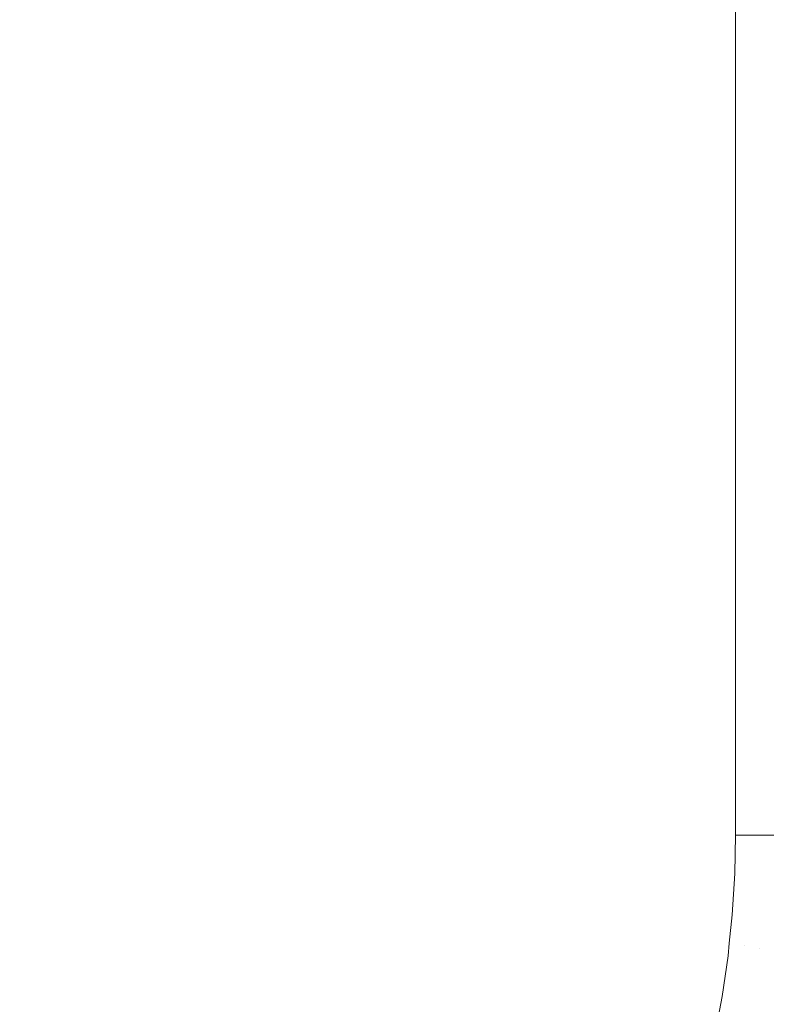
# Model space of a CAD drawing. Header units: centimetres. Extents: x -21.6 to 22.7, y 4.2 to 6.
# Tile 221 of 256: x 7.6651 to 7.7566, y 4.6795 to 4.8002. Entities that reach past the tile are written whole.
import ezdxf

# ---------------------------------------------------------------- set-up
doc = ezdxf.new("R2010")
doc.units = ezdxf.units.CM
doc.header["$LTSCALE"] = 2.54
doc.layers.add('Lucido design-1', color=7, linetype='Continuous')

# ---------------------------------------------------------------- blocks, each defined once
blk = doc.blocks.new('Gruppo-3-1')
at = {"color": 7, "linetype": 'Continuous', "lineweight": 9}
blk.add_3dface([(-21.50342, 5.90021, -2276.22217), (-21.50342, 4.30021, -2276.22217), (22.63035, 4.30021, -2276.22217), (22.63035, 5.90021, -2276.22217)], dxfattribs=at)
for points, invisible_edges in [([(-6.62594, 5.90021, -2276.62217), (7.75286, 4.70021, -2276.62217), (7.75277, 4.6955, -2276.62217)], 9), ([(-6.62594, 5.90021, -2276.62217), (7.75286, 5.90021, -2276.62217), (7.75286, 4.70021, -2276.62217)], 8), ([(7.75277, 4.6955, -2276.62217), (7.75246, 4.69043, -2276.62217), (7.7521, 4.68694, -2276.62217), (-6.62594, 5.90021, -2276.62217)], 12), ([(-6.62594, 4.70021, -2276.62217), (-6.62594, 5.90021, -2276.62217), (7.7521, 4.68694, -2276.62217)], 10), ([(22.63035, 5.90021, -2277.02217), (22.63035, 4.30021, -2277.02217), (7.68658, 4.4009, -2277.02217), (7.69526, 4.40179, -2277.02217)], 10), ([(22.63035, 5.90021, -2277.02217), (7.69526, 4.40179, -2277.02217), (7.70079, 4.40259, -2277.02217)], 9), ([(7.70079, 4.40259, -2277.02217), (7.70392, 4.40304, -2277.02217), (22.63035, 5.90021, -2277.02217)], 10), ([(22.63035, 5.90021, -2277.02217), (7.70392, 4.40304, -2277.02217), (7.71256, 4.40467, -2277.02217)], 9), ([(22.63035, 5.90021, -2277.02217), (7.71256, 4.40467, -2277.02217), (7.72118, 4.40666, -2277.02217)], 9), ([(22.63035, 5.90021, -2277.02217), (7.72118, 4.40666, -2277.02217), (7.72978, 4.40904, -2277.02217)], 9), ([(22.63035, 5.90021, -2277.02217), (7.72978, 4.40904, -2277.02217), (7.73835, 4.41179, -2277.02217)], 9), ([(22.63035, 5.90021, -2277.02217), (7.73835, 4.41179, -2277.02217), (7.74689, 4.41493, -2277.02217)], 9), ([(22.63035, 5.90021, -2277.02217), (7.74689, 4.41493, -2277.02217), (7.75539, 4.41846, -2277.02217)], 9), ([(7.75471, 4.70021, -2276.62221), (7.75286, 4.70021, -2276.62217), (7.75286, 5.90021, -2276.62217), (7.75417, 5.90021, -2276.6222)], 8), ([(7.75417, 5.90021, -2276.6222), (7.75557, 5.90021, -2276.62222), (7.75557, 4.70021, -2276.62222), (7.75471, 4.70021, -2276.62221)], 10), ([(22.63035, 5.90021, -2277.02217), (7.75539, 4.41846, -2277.02217), (7.76006, 4.42063, -2277.02217)], 9), ([(7.75557, 5.90021, -2276.62222), (7.75853, 5.90021, -2276.6224), (7.75853, 4.70021, -2276.6224), (7.75657, 4.70021, -2276.62228)], 10), ([(7.75657, 4.70021, -2276.62228), (7.75557, 4.70021, -2276.62222), (7.75557, 5.90021, -2276.62222)], 10), ([(-6.62593, 4.69874, -2276.62217), (-6.62594, 4.70021, -2276.62217), (7.7521, 4.68694, -2276.62217)], 10), ([(7.75471, 4.70021, -2276.62221), (7.75396, 4.68664, -2276.62219), (7.75246, 4.69043, -2276.62217), (7.75277, 4.6955, -2276.62217)], 11), ([(7.75277, 4.6955, -2276.62217), (7.75286, 4.70021, -2276.62217), (7.75471, 4.70021, -2276.62221)], 8), ([(7.75557, 4.70021, -2276.62222), (7.7558, 4.68635, -2276.62227), (7.75396, 4.68664, -2276.62219)], 11), ([(7.75396, 4.68664, -2276.62219), (7.75471, 4.70021, -2276.62221), (7.75557, 4.70021, -2276.62222)], 9), ([(7.75557, 4.70021, -2276.62222), (7.75657, 4.70021, -2276.62228), (7.7558, 4.68635, -2276.62227)], 10), ([(7.75766, 4.68605, -2276.6224), (7.7558, 4.68635, -2276.62227), (7.75657, 4.70021, -2276.62228), (7.75853, 4.70021, -2276.6224)], 11), ([(-6.62541, 4.68901, -2276.62217), (-6.62577, 4.69386, -2276.62217), (-6.62593, 4.69874, -2276.62217), (7.7521, 4.68694, -2276.62217)], 12), ([(7.75396, 4.68664, -2276.62219), (7.7521, 4.68694, -2276.62217), (7.75246, 4.69043, -2276.62217)], 9), ([(7.7521, 4.68694, -2276.62217), (-6.62518, 4.68694, -2276.62217), (-6.62541, 4.68901, -2276.62217)], 9), ([(-6.62518, 4.68694, -2276.62217), (7.75195, 4.6854, -2276.62217), (7.75122, 4.68043, -2276.62217), (7.75029, 4.67554, -2276.62217)], 9), ([(-6.62518, 4.68694, -2276.62217), (7.7521, 4.68694, -2276.62217), (7.75195, 4.6854, -2276.62217)], 9), ([(7.75029, 4.67554, -2276.62217), (7.74917, 4.67075, -2276.62217), (-6.62518, 4.68694, -2276.62217)], 10), ([(7.74917, 4.67075, -2276.62217), (7.74787, 4.66607, -2276.62217), (-6.62518, 4.68694, -2276.62217)], 10), ([(7.74787, 4.66607, -2276.62217), (7.74639, 4.66152, -2276.62217), (-6.62518, 4.68694, -2276.62217)], 10), ([(7.74639, 4.66152, -2276.62217), (7.74475, 4.65711, -2276.62217), (-6.62518, 4.68694, -2276.62217)], 10), ([(7.74475, 4.65711, -2276.62217), (7.74444, 4.6564, -2276.62217), (-6.62518, 4.68694, -2276.62217)], 10), ([(-6.62486, 4.68419, -2276.62217), (-6.62518, 4.68694, -2276.62217), (7.74444, 4.6564, -2276.62217)], 10), ([(7.75029, 4.67554, -2276.62217), (7.75122, 4.68043, -2276.62217), (7.75396, 4.68664, -2276.62219), (7.75131, 4.67159, -2276.62219)], 14), ([(7.75396, 4.68664, -2276.62219), (7.75122, 4.68043, -2276.62217), (7.75195, 4.6854, -2276.62217)], 9), ([(7.75396, 4.68664, -2276.62219), (7.7558, 4.68635, -2276.62227), (7.75309, 4.67096, -2276.62227), (7.75131, 4.67159, -2276.62219)], 15), ([(7.75195, 4.6854, -2276.62217), (7.7521, 4.68694, -2276.62217), (7.75396, 4.68664, -2276.62219)], 10), ([(7.75489, 4.67033, -2276.6224), (7.75309, 4.67096, -2276.62227), (7.7558, 4.68635, -2276.62227), (7.75766, 4.68605, -2276.6224)], 15), ([(7.75766, 4.68605, -2276.6224), (7.75953, 4.68574, -2276.62257), (7.75671, 4.6697, -2276.62257), (7.75489, 4.67033, -2276.6224)], 15), ([(-6.62412, 4.67944, -2276.62217), (-6.62486, 4.68419, -2276.62217), (7.74444, 4.6564, -2276.62217)], 10)]:
    blk.add_3dface(points, dxfattribs=dict(at, invisible_edges=invisible_edges))
blk = doc.blocks.new('Gruppo-4-1')
at = {"color": 7}
blk.add_blockref('Gruppo-3-1', (0, 0), dxfattribs=at)

msp = doc.modelspace()

# ---------------------------------------------------------------- block references
at = {"layer": 'Lucido design-1', "color": 7}
msp.add_blockref('Gruppo-4-1', (0, 0), dxfattribs=at)

doc.saveas('drawing.dxf')
